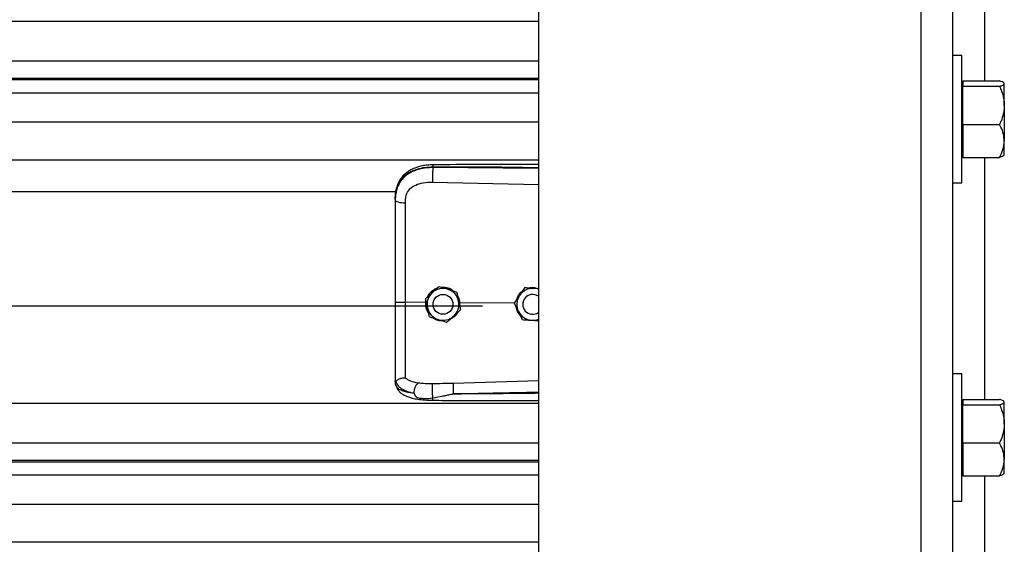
# Model space of a CAD drawing. Header units: inches. Extents: x 170 to 284, y 215 to 248.
# Tile 215 of 256: x 181.59 to 182.12, y 241.606 to 241.888. Entities that reach past the tile are written whole.
import ezdxf

# ---------------------------------------------------------------- set-up
doc = ezdxf.new("R2010")
doc.units = ezdxf.units.IN
doc.header["$LTSCALE"] = 0.25
doc.header["$MEASUREMENT"] = 0
doc.layers.add('LH BENCH MOUNT', color=7, linetype='Continuous')

msp = doc.modelspace()

# ---------------------------------------------------------------- linework, layer by layer
at = {"layer": 'LH BENCH MOUNT'}
for p, q in [((182.0748, 243.88), (182.0748, 239.64265)), ((182.09192, 243.88), (182.09192, 239.64265)), ((181.86935, 243.8431), (181.86935, 239.64265)), ((182.10904, 241.98475), (182.10904, 241.85463)), ((177.83703, 241.88683), (181.86935, 241.88683)), ((182.09699, 241.86833), (182.09192, 241.86833)), ((182.09699, 241.83409), (182.09699, 241.86833)), ((177.83703, 241.86545), (181.86935, 241.86545)), ((181.86935, 241.85597), (177.83703, 241.85597)), ((177.83703, 241.85533), (181.86935, 241.85533)), ((182.09754, 241.85335), (182.09699, 241.85335)), ((182.09754, 241.85463), (182.09754, 241.85318)), ((182.09754, 241.85463), (182.11719, 241.85463)), ((182.09754, 241.85318), (182.09754, 241.85174)), ((182.09754, 241.84146), (182.09754, 241.85174)), ((182.09754, 241.85174), (182.11719, 241.85174)), ((182.11976, 241.85335), (182.11957, 241.85357)), ((182.11976, 241.85318), (182.11976, 241.85335)), ((182.11976, 241.84146), (182.11976, 241.85318)), ((177.83703, 241.84831), (181.86935, 241.84831)), ((182.09754, 241.83119), (182.09754, 241.84146)), ((182.11976, 241.84146), (182.11976, 241.82237)), ((182.09699, 241.79984), (182.09699, 241.83409)), ((177.83703, 241.83263), (181.86935, 241.83263)), ((182.09754, 241.83119), (182.09754, 241.82237)), ((182.09754, 241.83119), (182.11719, 241.83119)), ((182.09754, 241.82237), (182.09754, 241.81354)), ((182.11976, 241.81483), (182.11976, 241.82237)), ((182.09699, 241.81483), (182.09754, 241.81483)), ((182.09754, 241.81354), (182.11719, 241.81354)), ((182.10904, 241.81354), (182.10904, 241.68342)), ((182.11957, 241.8146), (182.11976, 241.81483)), ((177.83703, 241.81224), (181.86935, 241.81224)), ((181.81251, 241.80803), (181.81251, 241.80844)), ((181.86935, 241.80749), (181.81251, 241.80803)), ((181.81241, 241.80024), (181.86935, 241.79903)), ((182.09192, 241.79984), (182.09699, 241.79984)), ((177.91358, 241.79516), (181.7928, 241.79516)), ((181.79231, 241.79111), (181.79231, 241.79062)), ((181.81588, 241.74417), (181.81588, 241.74417)), ((181.8253, 241.74117), (181.8253, 241.74117)), ((181.86183, 241.74338), (181.86183, 241.74338)), ((181.86287, 241.74331), (181.86183, 241.74338)), ((177.8672, 241.73377), (181.83919, 241.73377)), ((181.80868, 241.73558), (181.79777, 241.73569)), ((181.80857, 241.73752), (181.80857, 241.73752)), ((181.80887, 241.73617), (181.80868, 241.73558)), ((181.80868, 241.73558), (181.80868, 241.73558)), ((181.81264, 241.73451), (181.81264, 241.73451)), ((181.82334, 241.73451), (181.82334, 241.73451)), ((181.82712, 241.73541), (181.82657, 241.73535)), ((181.82702, 241.73329), (181.82712, 241.73541)), ((181.82712, 241.73541), (181.82712, 241.73541)), ((181.85635, 241.73513), (181.82712, 241.73541)), ((181.85634, 241.73515), (181.85634, 241.73516)), ((181.86085, 241.73451), (181.86085, 241.73451)), ((181.82741, 241.73152), (181.82741, 241.73151)), ((181.86565, 241.72597), (181.86935, 241.72573)), ((182.09699, 241.69712), (182.09192, 241.69712)), ((182.09699, 241.66288), (182.09699, 241.69712)), ((181.79231, 241.69356), (181.79231, 241.69304)), ((181.79265, 241.69105), (181.79231, 241.69304)), ((181.86935, 241.69336), (181.82342, 241.69203)), ((177.83703, 241.68139), (181.86935, 241.68139)), ((182.09754, 241.68214), (182.09699, 241.68214)), ((182.09754, 241.68342), (182.09754, 241.68198)), ((182.09754, 241.68342), (182.11719, 241.68342)), ((182.09754, 241.68198), (182.09754, 241.68053)), ((182.09754, 241.67026), (182.09754, 241.68053)), ((182.09754, 241.68053), (182.11719, 241.68053)), ((182.11976, 241.68214), (182.11957, 241.68236)), ((182.11976, 241.68198), (182.11976, 241.68214)), ((182.11976, 241.67026), (182.11976, 241.68198)), ((182.09754, 241.65999), (182.09754, 241.67026)), ((182.11976, 241.67026), (182.11976, 241.65116)), ((177.83703, 241.66001), (181.86935, 241.66001)), ((182.09699, 241.62864), (182.09699, 241.66288)), ((182.09754, 241.65999), (182.09754, 241.65116)), ((182.09754, 241.65999), (182.11719, 241.65999)), ((181.86935, 241.65052), (177.83703, 241.65052)), ((177.83703, 241.64988), (181.86935, 241.64988)), ((182.09754, 241.65116), (182.09754, 241.64234)), ((182.11976, 241.64362), (182.11976, 241.65116)), ((182.09699, 241.64362), (182.09754, 241.64362)), ((182.11957, 241.6434), (182.11976, 241.64362)), ((177.83703, 241.64286), (181.86935, 241.64286)), ((182.09754, 241.64234), (182.11719, 241.64234)), ((182.10904, 241.64234), (182.10904, 241.51348)), ((182.09192, 241.62864), (182.09699, 241.62864)), ((177.83703, 241.62718), (181.86935, 241.62718)), ((177.83703, 241.60679), (181.86935, 241.60679))]:
    msp.add_line(p, q, dxfattribs=at)
at = {"layer": 'LH BENCH MOUNT', "flags": 128}
msp.add_lwpolyline([(181.79231, 241.79062), (181.79242, 241.79032), (181.79272, 241.79004), (181.79322, 241.78977), (181.7939, 241.78954), (181.79472, 241.78935), (181.79567, 241.7892), (181.79669, 241.78911), (181.79777, 241.78907)], dxfattribs=at)
at = {"layer": 'LH BENCH MOUNT'}
msp.add_circle((181.81799, 241.73451), 0.00535, dxfattribs=at)
for centre, radius, start, end in [((181.81799, 241.73451), 0.00856, 132.3279, 192.3279), ((181.81799, 241.73451), 0.00856, 72.3279, 132.3279), ((181.81799, 241.73451), 0.00856, 12.3279, 72.3279), ((181.8662, 241.73451), 0.00856, 146.2935, 206.2935), ((181.8662, 241.73451), 0.00856, 86.2935, 146.2935), ((181.8662, 241.73451), 0.00535, 53.9281, 180), ((181.8662, 241.73451), 0.00535, 53.9281, 306.0719), ((181.81799, 241.73451), 0.00856, 312.3279, 12.3279), ((181.81799, 241.73451), 0.00856, 192.3279, 252.3279), ((181.81799, 241.73451), 0.00856, 252.3279, 312.3279), ((181.8662, 241.73451), 0.00856, 206.2935, 266.2935), ((181.8662, 241.73451), 0.00856, 266.2935, 291.5923)]:
    msp.add_arc(centre, radius, start, end, dxfattribs=at)
for points, knots in [([(182.11976, 241.85318), (182.11966, 241.85339), (182.11946, 241.8538), (182.11831, 241.85428), (182.11744, 241.85455), (182.11719, 241.85463)], [0, 0, 0, 0, 0.406291, 0.827266, 1, 1, 1, 1]), ([(182.11719, 241.85174), (182.11787, 241.85196), (182.11924, 241.85242), (182.11976, 241.85292), (182.11976, 241.85318), (182.11976, 241.85318)], [0, 0, 0, 0, 0.484341, 0.986328, 1, 1, 1, 1]), ([(182.11719, 241.85174), (182.11757, 241.85087), (182.11848, 241.84881), (182.11952, 241.84538), (182.11968, 241.84278), (182.11976, 241.84146)], [0, 0, 0, 0, 0.26546, 0.628076, 1, 1, 1, 1]), ([(182.11976, 241.84146), (182.11976, 241.84123), (182.11974, 241.83969), (182.11932, 241.83682), (182.11829, 241.83364), (182.11746, 241.8318), (182.11719, 241.83119)], [0, 0, 0, 0, 0.066532, 0.435283, 0.814551, 1, 1, 1, 1]), ([(182.11976, 241.82237), (182.11966, 241.8236), (182.11946, 241.82612), (182.11831, 241.82904), (182.11744, 241.83071), (182.11719, 241.83119)], [0, 0, 0, 0, 0.406291, 0.827266, 1, 1, 1, 1]), ([(182.11719, 241.81354), (182.11787, 241.81491), (182.11924, 241.81771), (182.11976, 241.82076), (182.11976, 241.82233), (182.11976, 241.82237)], [0, 0, 0, 0, 0.484341, 0.986328, 1, 1, 1, 1]), ([(182.1195, 241.81466), (182.11945, 241.81457), (182.11927, 241.81427), (182.1183, 241.81389), (182.11744, 241.81362), (182.11719, 241.81354)], [0, 0, 0, 0, 0.237471, 0.77815, 1, 1, 1, 1]), ([(181.79231, 241.79111), (181.79237, 241.79246), (181.79249, 241.79502), (181.79346, 241.79851), (181.79475, 241.80093), (181.79612, 241.80263), (181.7972, 241.80367), (181.79826, 241.8045), (181.79925, 241.80516), (181.80048, 241.80585), (181.80207, 241.80658), (181.80474, 241.80749), (181.80827, 241.80825), (181.81118, 241.80838), (181.81251, 241.80844)], [0, 0, 0, 0, 0.130716, 0.246761, 0.357793, 0.417097, 0.479148, 0.517715, 0.55909, 0.603295, 0.663348, 0.735369, 0.879208, 1, 1, 1, 1]), ([(181.81251, 241.80803), (181.81129, 241.808), (181.80886, 241.80793), (181.80552, 241.80731), (181.80256, 241.80636), (181.80002, 241.80515), (181.79779, 241.8036), (181.79591, 241.80176), (181.79443, 241.79963), (181.79326, 241.79706), (181.79247, 241.79401), (181.79236, 241.79175), (181.79231, 241.79062)], [0, 0, 0, 0, 0.11117, 0.222336, 0.316278, 0.410208, 0.502403, 0.594579, 0.684543, 0.774504, 0.887181, 1, 1, 1, 1]), ([(181.81253, 241.80953), (181.81153, 241.80949), (181.80964, 241.80942), (181.80633, 241.80889), (181.8031, 241.808), (181.80035, 241.80669), (181.79837, 241.80537), (181.79672, 241.80393), (181.79541, 241.80234), (181.79433, 241.80058), (181.79348, 241.79868), (181.79273, 241.79616), (181.79252, 241.79422), (181.7924, 241.79315)], [0, 0, 0, 0, 0.097747, 0.185161, 0.330612, 0.436467, 0.508318, 0.585006, 0.671976, 0.730795, 0.803679, 0.891544, 1, 1, 1, 1]), ([(181.81251, 241.80803), (181.81249, 241.80745), (181.81244, 241.80626), (181.8124, 241.80403), (181.81239, 241.80185), (181.8124, 241.80076), (181.81241, 241.80024)], [0, 0, 0, 0, 0.240694, 0.5, 0.759306, 1, 1, 1, 1]), ([(181.81253, 241.80952), (181.81252, 241.80952), (181.81252, 241.80953), (181.81252, 241.80942), (181.81251, 241.80913), (181.81251, 241.80871), (181.81251, 241.80844)], [0, 0, 0, 0, 0.097876, 0.335386, 0.567961, 1, 1, 1, 1]), ([(181.81251, 241.80844), (181.81881, 241.80848), (181.83205, 241.80856), (181.851, 241.80838), (181.86364, 241.80816), (181.86935, 241.80806)], [0, 0, 0, 0, 0.33267, 0.698436, 1, 1, 1, 1]), ([(181.86935, 241.80961), (181.86646, 241.80963), (181.85583, 241.80968), (181.83688, 241.80972), (181.82084, 241.8096), (181.81253, 241.80953)], [0, 0, 0, 0, 0.153046, 0.561044, 1, 1, 1, 1]), ([(181.79819, 241.793), (181.79819, 241.793), (181.7983, 241.79336), (181.79879, 241.79477), (181.80033, 241.79697), (181.8034, 241.79887), (181.80751, 241.80008), (181.81066, 241.80018), (181.81241, 241.80024)], [0, 0, 0, 0, 0.000004, 0.065095, 0.26167, 0.475311, 0.709366, 1, 1, 1, 1]), ([(181.79777, 241.78907), (181.79784, 241.79039), (181.79791, 241.79172), (181.79819, 241.793), (181.79819, 241.793)], [0, 0, 0, 0, 0.9999804, 1, 1, 1, 1]), ([(181.79231, 241.79062), (181.79231, 241.78699), (181.79231, 241.77972), (181.79231, 241.76864), (181.79231, 241.75745), (181.79231, 241.74648), (181.79231, 241.73924), (181.79231, 241.73576)], [0, 0, 0, 0, 0.202757, 0.406104, 0.60886, 0.812207, 1, 1, 1, 1]), ([(181.79777, 241.73569), (181.79777, 241.73569), (181.79777, 241.73907), (181.79777, 241.74612), (181.79777, 241.75679), (181.79777, 241.76767), (181.79777, 241.77846), (181.79777, 241.78553), (181.79777, 241.78907)], [0, 0, 0, 0, 0.000001, 0.187792, 0.390844, 0.593896, 0.796948, 1, 1, 1, 1]), ([(181.81223, 241.74085), (181.81317, 241.7417), (181.81442, 241.74284), (181.81559, 241.74391), (181.81588, 241.74417)], [0, 0, 0, 0, 0.749773, 1, 1, 1, 1]), ([(181.81223, 241.74084), (181.81317, 241.7417), (181.81442, 241.74284), (181.81559, 241.74391), (181.81588, 241.74417)], [0, 0, 0, 0, 0.749773, 1, 1, 1, 1]), ([(181.81588, 241.74417), (181.81628, 241.74404), (181.81778, 241.74357), (181.8194, 241.74305), (181.82059, 241.74267)], [0, 0, 0, 0, 0.264307, 1, 1, 1, 1]), ([(181.81588, 241.74417), (181.81628, 241.74405), (181.81778, 241.74357), (181.8194, 241.74305), (181.82059, 241.74267)], [0, 0, 0, 0, 0.264307, 1, 1, 1, 1]), ([(181.80857, 241.73752), (181.80908, 241.73798), (181.8101, 241.73891), (181.81135, 241.74005), (181.81207, 241.7407), (181.81223, 241.74085)], [0, 0, 0, 0, 0.42997, 0.87006, 1, 1, 1, 1]), ([(181.80857, 241.73752), (181.80908, 241.73798), (181.8101, 241.73891), (181.81135, 241.74004), (181.81207, 241.7407), (181.81223, 241.74084)], [0, 0, 0, 0, 0.42997, 0.87006, 1, 1, 1, 1]), ([(181.8146, 241.74301), (181.81447, 241.74298), (181.81332, 241.74272), (181.81156, 241.74126), (181.80994, 241.73965), (181.80961, 241.73854), (181.80958, 241.73843)], [0, 0, 0, 0, 0.059315, 0.505277, 0.94972, 1, 1, 1, 1]), ([(181.82325, 241.74183), (181.8229, 241.74212), (181.82173, 241.74306), (181.81968, 241.74363), (181.81811, 241.74363), (181.81758, 241.74363)], [0, 0, 0, 0, 0.225517, 0.735556, 1, 1, 1, 1]), ([(181.82059, 241.74267), (181.82078, 241.74261), (181.82223, 241.74215), (181.82383, 241.74164), (181.82516, 241.74122), (181.8253, 241.74117)], [0, 0, 0, 0, 0.1156469, 0.9045343, 1, 1, 1, 1]), ([(181.82059, 241.74267), (181.82078, 241.74261), (181.82223, 241.74215), (181.82383, 241.74164), (181.82516, 241.74122), (181.8253, 241.74117)], [0, 0, 0, 0, 0.115647, 0.904534, 1, 1, 1, 1]), ([(181.8253, 241.74117), (181.82545, 241.7405), (181.82574, 241.73915), (181.8261, 241.7375), (181.82631, 241.73656), (181.82636, 241.73634)], [0, 0, 0, 0, 0.42997, 0.87006, 1, 1, 1, 1]), ([(181.8253, 241.74117), (181.82545, 241.7405), (181.82574, 241.73915), (181.8261, 241.7375), (181.82631, 241.73656), (181.82636, 241.73634)], [0, 0, 0, 0, 0.42997, 0.87006, 1, 1, 1, 1]), ([(181.82712, 241.73541), (181.82712, 241.73541), (181.82702, 241.73638), (181.82676, 241.73777), (181.82596, 241.73886), (181.82574, 241.73916)], [0, 0, 0, 0, 0.00002, 0.727264, 1, 1, 1, 1]), ([(181.85908, 241.73927), (181.85838, 241.73821), (181.85744, 241.7368), (181.85656, 241.73548), (181.85634, 241.73515)], [0, 0, 0, 0, 0.749773, 1, 1, 1, 1]), ([(181.85908, 241.73927), (181.85838, 241.73821), (181.85744, 241.7368), (181.85656, 241.73548), (181.85634, 241.73516)], [0, 0, 0, 0, 0.749773, 1, 1, 1, 1]), ([(181.86048, 241.74137), (181.86016, 241.74115), (181.85901, 241.74036), (181.85792, 241.73876), (181.85762, 241.73736), (181.85753, 241.73694)], [0, 0, 0, 0, 0.212514, 0.767063, 1, 1, 1, 1]), ([(181.86183, 241.74338), (181.86145, 241.74281), (181.86068, 241.74166), (181.85974, 241.74025), (181.85921, 241.73945), (181.85908, 241.73927)], [0, 0, 0, 0, 0.4299704, 0.8700602, 1, 1, 1, 1]), ([(181.86183, 241.74338), (181.86145, 241.74281), (181.86068, 241.74166), (181.85974, 241.74025), (181.85921, 241.73945), (181.85908, 241.73927)], [0, 0, 0, 0, 0.42997, 0.87006, 1, 1, 1, 1]), ([(181.86676, 241.74306), (181.86549, 241.74314), (181.86379, 241.74325), (181.86222, 241.74335), (181.86183, 241.74338)], [0, 0, 0, 0, 0.749773, 1, 1, 1, 1]), ([(181.86883, 241.74293), (181.86817, 241.74313), (181.8669, 241.74351), (181.86533, 241.74353), (181.86455, 241.74327), (181.86438, 241.74321)], [0, 0, 0, 0, 0.456542, 0.877502, 1, 1, 1, 1]), ([(181.86935, 241.74289), (181.86871, 241.74293), (181.86785, 241.74299), (181.86698, 241.74304), (181.86676, 241.74306)], [0, 0, 0, 0, 0.748622, 1, 1, 1, 1]), ([(181.79231, 241.73576), (181.79231, 241.73272), (181.79231, 241.72654), (181.79231, 241.71776), (181.79231, 241.70959), (181.79231, 241.70301), (181.79231, 241.69763), (181.79231, 241.69492), (181.79231, 241.69356)], [0, 0, 0, 0, 0.187091, 0.380392, 0.555876, 0.736448, 0.867195, 1, 1, 1, 1]), ([(181.79777, 241.695), (181.79777, 241.69526), (181.79777, 241.69683), (181.79777, 241.70026), (181.79777, 241.70587), (181.79777, 241.71231), (181.79777, 241.71953), (181.79777, 241.72741), (181.79777, 241.73293), (181.79777, 241.73569), (181.79777, 241.73569)], [0, 0, 0, 0, 0.031558, 0.189146, 0.346734, 0.504328, 0.661923, 0.83096, 0.999998, 1, 1, 1, 1]), ([(181.80963, 241.73269), (181.80936, 241.73393), (181.809, 241.73559), (181.80866, 241.73713), (181.80857, 241.73752)], [0, 0, 0, 0, 0.749773, 1, 1, 1, 1]), ([(181.80868, 241.73558), (181.80865, 241.73513), (181.80854, 241.73369), (181.80896, 241.73153), (181.80991, 241.73018), (181.8103, 241.72962)], [0, 0, 0, 0, 0.215662, 0.681463, 1, 1, 1, 1]), ([(181.82636, 241.73634), (181.82663, 241.7351), (181.82699, 241.73344), (181.82733, 241.7319), (181.82741, 241.73152)], [0, 0, 0, 0, 0.749773, 1, 1, 1, 1]), ([(181.82636, 241.73634), (181.82663, 241.7351), (181.82699, 241.73344), (181.82733, 241.7319), (181.82741, 241.73151)], [0, 0, 0, 0, 0.749773, 1, 1, 1, 1]), ([(181.85853, 241.73072), (181.85844, 241.7309), (181.85777, 241.73227), (181.85702, 241.73377), (181.85641, 241.73502), (181.85634, 241.73515)], [0, 0, 0, 0, 0.115647, 0.904534, 1, 1, 1, 1]), ([(181.85728, 241.73326), (181.85732, 241.7328), (181.85747, 241.7314), (181.85832, 241.72981), (181.85925, 241.729), (181.85948, 241.7288)], [0, 0, 0, 0, 0.27167, 0.821115, 1, 1, 1, 1]), ([(181.81068, 241.72786), (181.81054, 241.72853), (181.81024, 241.72988), (181.80988, 241.73153), (181.80968, 241.73247), (181.80963, 241.73269)], [0, 0, 0, 0, 0.42997, 0.87006, 1, 1, 1, 1]), ([(181.82376, 241.72819), (181.82282, 241.72733), (181.82156, 241.72619), (181.82039, 241.72512), (181.8201, 241.72486)], [0, 0, 0, 0, 0.749773, 1, 1, 1, 1]), ([(181.8224, 241.72695), (181.82291, 241.72721), (181.82431, 241.72794), (181.82556, 241.72917), (181.82593, 241.73015), (181.82595, 241.73018)], [0, 0, 0, 0, 0.353696, 0.9777456, 1, 1, 1, 1]), ([(181.82741, 241.73151), (181.8269, 241.73105), (181.82588, 241.73012), (181.82463, 241.72898), (181.82392, 241.72833), (181.82376, 241.72819)], [0, 0, 0, 0, 0.4299704, 0.8700602, 1, 1, 1, 1]), ([(181.86072, 241.72629), (181.86053, 241.72667), (181.85983, 241.72808), (181.85908, 241.7296), (181.85853, 241.73072)], [0, 0, 0, 0, 0.264307, 1, 1, 1, 1]), ([(181.81068, 241.72786), (181.81108, 241.72773), (181.81259, 241.72725), (181.8142, 241.72674), (181.81539, 241.72636)], [0, 0, 0, 0, 0.264307, 1, 1, 1, 1]), ([(181.81284, 241.72717), (181.81292, 241.7271), (181.8138, 241.72637), (181.81537, 241.72589), (181.8168, 241.72581), (181.8172, 241.72578)], [0, 0, 0, 0, 0.06741, 0.74151, 1, 1, 1, 1]), ([(181.81539, 241.72636), (181.81558, 241.7263), (181.81704, 241.72583), (181.81864, 241.72533), (181.81996, 241.7249), (181.8201, 241.72486)], [0, 0, 0, 0, 0.1156469, 0.9045343, 1, 1, 1, 1]), ([(181.86072, 241.72629), (181.8614, 241.72625), (181.86278, 241.72616), (181.86447, 241.72605), (181.86543, 241.72599), (181.86565, 241.72597)], [0, 0, 0, 0, 0.42997, 0.87006, 1, 1, 1, 1]), ([(181.79231, 241.69356), (181.79231, 241.69356), (181.79231, 241.69355), (181.79232, 241.69345), (181.79242, 241.69337), (181.7925, 241.6933)], [0, 0, 0, 0, 0.011935, 0.118982, 1, 1, 1, 1]), ([(181.7925, 241.69331), (181.79278, 241.69259), (181.79335, 241.69111), (181.7954, 241.68928), (181.79839, 241.68772), (181.80111, 241.68709), (181.80251, 241.68677)], [0, 0, 0, 0, 0.230526, 0.473488, 0.729738, 1, 1, 1, 1]), ([(181.79251, 241.69331), (181.79256, 241.6933), (181.79266, 241.69329), (181.79295, 241.69347), (181.79342, 241.6938), (181.79429, 241.69438), (181.79577, 241.695), (181.79711, 241.695), (181.79777, 241.695)], [0, 0, 0, 0, 0.1136769, 0.2333502, 0.3620694, 0.5019164, 0.7557449, 1, 1, 1, 1]), ([(181.80251, 241.68677), (181.80197, 241.68683), (181.80066, 241.68697), (181.79926, 241.68719), (181.79831, 241.68739), (181.79707, 241.68767), (181.79539, 241.68823), (181.79357, 241.68936), (181.79296, 241.69047), (181.79265, 241.69105)], [0, 0, 0, 0, 0.109188, 0.260819, 0.307798, 0.335524, 0.562789, 0.774954, 1, 1, 1, 1]), ([(181.79267, 241.691), (181.79286, 241.69042), (181.79321, 241.68931), (181.79422, 241.6879), (181.79535, 241.68682), (181.7965, 241.68602), (181.79755, 241.68547), (181.79849, 241.68505), (181.79974, 241.68459), (181.80168, 241.68403), (181.80456, 241.68347), (181.80829, 241.68304), (181.81108, 241.68298), (181.81256, 241.68294)], [0, 0, 0, 0, 0.098431, 0.184822, 0.257308, 0.315887, 0.372274, 0.41214, 0.461592, 0.557588, 0.682876, 0.830318, 1, 1, 1, 1]), ([(181.8046, 241.69217), (181.80323, 241.69246), (181.80115, 241.6929), (181.79897, 241.69394), (181.79817, 241.69464), (181.79777, 241.695)], [0, 0, 0, 0, 0.490199, 0.743885, 1, 1, 1, 1]), ([(181.80251, 241.68677), (181.80254, 241.6873), (181.80259, 241.68841), (181.80307, 241.69007), (181.80377, 241.69145), (181.80433, 241.69194), (181.8046, 241.69217)], [0, 0, 0, 0, 0.240768, 0.5, 0.759232, 1, 1, 1, 1]), ([(181.81243, 241.69176), (181.81108, 241.69176), (181.80838, 241.69174), (181.80587, 241.69203), (181.80462, 241.69217)], [0, 0, 0, 0, 0.500392, 1, 1, 1, 1]), ([(181.81252, 241.68419), (181.8125, 241.68443), (181.81247, 241.68494), (181.81242, 241.68595), (181.81239, 241.68714), (181.81236, 241.68841), (181.81236, 241.68961), (181.81237, 241.69061), (181.8124, 241.69135), (181.81242, 241.69163), (181.81243, 241.69176)], [0, 0, 0, 0, 0.109851, 0.231726, 0.363178, 0.5, 0.636822, 0.768274, 0.890149, 1, 1, 1, 1]), ([(181.82342, 241.69203), (181.82159, 241.69198), (181.81792, 241.69188), (181.81426, 241.6918), (181.81243, 241.69176)], [0, 0, 0, 0, 0.49998, 1, 1, 1, 1]), ([(181.82342, 241.69203), (181.82341, 241.69179), (181.8234, 241.69142), (181.8234, 241.69056), (181.82341, 241.68978), (181.82342, 241.68892), (181.82345, 241.68776), (181.82348, 241.68692), (181.82349, 241.68637)], [0, 0, 0, 0, 0.239451, 0.368343, 0.49997, 0.631601, 0.760506, 1, 1, 1, 1]), ([(181.80251, 241.68677), (181.80259, 241.6864), (181.80269, 241.68588), (181.80306, 241.68529), (181.80348, 241.68485), (181.80429, 241.68441), (181.80576, 241.68405), (181.80853, 241.68381), (181.81092, 241.68404), (181.81252, 241.68419)], [0, 0, 0, 0, 0.100127, 0.139586, 0.189714, 0.258234, 0.369736, 0.580348, 1, 1, 1, 1]), ([(181.81252, 241.68419), (181.8143, 241.68454), (181.81609, 241.68489), (181.8179, 241.68526), (181.81797, 241.68527), (181.81821, 241.68532), (181.81908, 241.68549), (181.82072, 241.68581), (181.82225, 241.68617), (181.82315, 241.68633), (181.82323, 241.68635)], [0, 0, 0, 0, 0.502275, 0.504579, 0.508657, 0.522131, 0.570331, 0.751426, 0.97869, 1, 1, 1, 1]), ([(181.82349, 241.68637), (181.82739, 241.68647), (181.83566, 241.68668), (181.84878, 241.68696), (181.85972, 241.68717), (181.86674, 241.6873), (181.86892, 241.68734), (181.86935, 241.68735)], [0, 0, 0, 0, 0.25516, 0.541071, 0.857735, 0.971288, 1, 1, 1, 1]), ([(181.86935, 241.6867), (181.86676, 241.68667), (181.86169, 241.68661), (181.85413, 241.68653), (181.84647, 241.68646), (181.83872, 241.68641), (181.83099, 241.68637), (181.82596, 241.68637), (181.82349, 241.68637)], [0, 0, 0, 0, 0.169941, 0.331425, 0.494842, 0.670531, 0.838916, 1, 1, 1, 1]), ([(181.81256, 241.68296), (181.81256, 241.68296), (181.81256, 241.68289), (181.81255, 241.68308), (181.81253, 241.68341), (181.81252, 241.68384), (181.81252, 241.68413), (181.81252, 241.68419)], [0, 0, 0, 0, 0.034367, 0.324567, 0.621015, 0.917463, 1, 1, 1, 1]), ([(181.81256, 241.68294), (181.81676, 241.68292), (181.82573, 241.68287), (181.84008, 241.68283), (181.85481, 241.68281), (181.86477, 241.6828), (181.86935, 241.6828)], [0, 0, 0, 0, 0.221632, 0.474149, 0.757648, 1, 1, 1, 1]), ([(182.11976, 241.68198), (182.11966, 241.68218), (182.11946, 241.68259), (182.11831, 241.68307), (182.11744, 241.68334), (182.11719, 241.68342)], [0, 0, 0, 0, 0.406291, 0.827266, 1, 1, 1, 1]), ([(182.11719, 241.68053), (182.11787, 241.68075), (182.11924, 241.68121), (182.11976, 241.68171), (182.11976, 241.68197), (182.11976, 241.68198)], [0, 0, 0, 0, 0.484341, 0.986328, 1, 1, 1, 1]), ([(182.11719, 241.68053), (182.11757, 241.67966), (182.11848, 241.6776), (182.11952, 241.67417), (182.11968, 241.67157), (182.11976, 241.67026)], [0, 0, 0, 0, 0.2654599, 0.6280765, 1, 1, 1, 1]), ([(182.11976, 241.67026), (182.11976, 241.67002), (182.11974, 241.66848), (182.11932, 241.66561), (182.11829, 241.66244), (182.11746, 241.66059), (182.11719, 241.65999)], [0, 0, 0, 0, 0.066532, 0.435283, 0.814551, 1, 1, 1, 1]), ([(182.11976, 241.65116), (182.11966, 241.6524), (182.11946, 241.65491), (182.11831, 241.65784), (182.11744, 241.6595), (182.11719, 241.65999)], [0, 0, 0, 0, 0.406291, 0.827266, 1, 1, 1, 1]), ([(182.11719, 241.64234), (182.11787, 241.64371), (182.11924, 241.6465), (182.11976, 241.64955), (182.11976, 241.65112), (182.11976, 241.65116)], [0, 0, 0, 0, 0.484341, 0.986328, 1, 1, 1, 1]), ([(182.1195, 241.64345), (182.11945, 241.64336), (182.11927, 241.64306), (182.1183, 241.64269), (182.11744, 241.64242), (182.11719, 241.64234)], [0, 0, 0, 0, 0.237471, 0.77815, 1, 1, 1, 1])]:
    msp.add_open_spline(points, degree=3, knots=knots, dxfattribs=at)
msp.add_open_spline([(181.79231, 241.73576), (181.79239, 241.73575), (181.79255, 241.73573), (181.79381, 241.73571), (181.79561, 241.73569), (181.79705, 241.73569), (181.79777, 241.73569)], degree=3, dxfattribs=at)

doc.saveas('drawing.dxf')
